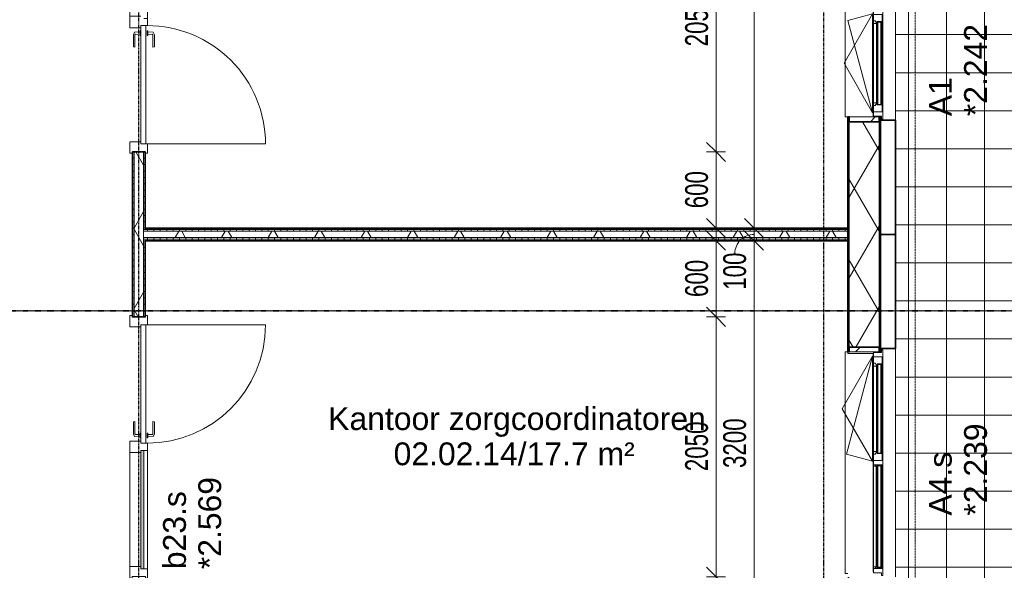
# Model space of a CAD drawing. Header units: millimetres. Extents: x -80560 to 110805, y -11020 to 52719.
# Tile 168 of 182: x 77156 to 84919, y 27151 to 31493. Entities that reach past the tile are written whole.
import ezdxf

# ---------------------------------------------------------------- set-up
doc = ezdxf.new("R2010")
doc.units = ezdxf.units.MM
for name, pattern in [('CENTER2', [20, 8, -4, 4, -4]), ('DASHDOT2', [8, 4, -2, 0, -2]), ('DASHED2-1', [3, 2, -1])]:
    doc.linetypes.add(name, pattern=pattern)
for name, color, linetype, lineweight in [('A-ANNO-DIMS', 211, 'Continuous', 9), ('A-ANNO-DIMS-100', 211, 'Continuous', 9), ('A-AREA-IDEN', 2, 'Continuous', 9), ('A-DOOR', 31, 'Continuous', 18), ('A-FLOR', 192, 'Continuous', 18), ('A-FLOR-OVHD', 1, 'DASHED2-1', 18), ('A-FLOR-PATT', 8, 'Continuous', 18), ('A-GENM', 13, 'Continuous', 18), ('A-GLAZ', 151, 'Continuous', 18), ('A-GLAZ-IDEN', 152, 'Continuous', 18), ('A-GLAZ-SILL', 1, 'Continuous', 18), ('A-WALL', 113, 'Continuous', 35), ('A-WALL-PATT', 111, 'Continuous', 35), ('G-ANNO-SYMB', 111, 'Continuous', 9), ('I-WALL', 2, 'Continuous', 18), ('S-GRID', 1, 'Continuous', 9)]:
    doc.layers.add(name, color=color, linetype=linetype, lineweight=lineweight)
doc.styles.add('Arial', font='arial.ttf', dxfattribs={"height": 180})
doc.styles.add('Arial_6', font='arial.ttf', dxfattribs={"width": 0.7, "height": 180})
doc.dimstyles.new('n3o_1_8_1', dxfattribs={"dimscale": 304.8, "dimtxt": 183.646692, "dimasz": 0.492126, "dimexe": 0.246063, "dimexo": 0.0625, "dimgap": 0.032808, "dimtad": 1, "dimdec": 0, "dimdsep": 46, "dimtxsty": 'Arial_6', "dimblk1": 'OBLIQUE', "dimblk2": 'OBLIQUE', "dimsah": 1, "dimcen": 0.09, "dimdle": 0.246063, "dimazin": 0, "dimtfac": 1, "dimtdec": 4, "dimtix": 1, "dimtmove": 1, "dimatfit": 3, "dimfxl": 0.246063, "dimfxlon": 1, "dimtvp": 1, "dimtolj": 1, "dimtzin": 0, "dimarcsym": 2})
doc.dimstyles.new('n3o_1_8_3', dxfattribs={"dimscale": 304.8, "dimtxt": 183.646692, "dimasz": 0.492126, "dimexe": 0.246063, "dimexo": 0.0625, "dimgap": 0.032808, "dimtad": 1, "dimdec": 0, "dimdsep": 46, "dimtxsty": 'Arial_6', "dimblk1": 'OBLIQUE', "dimblk2": 'OBLIQUE', "dimsah": 1, "dimcen": 0.09, "dimdle": 0.246063, "dimazin": 0, "dimtfac": 1, "dimtdec": 4, "dimtix": 1, "dimtmove": 0, "dimatfit": 3, "dimfxl": 0.246063, "dimfxlon": 1, "dimtvp": 1, "dimtolj": 1, "dimtzin": 0, "dimarcsym": 2})
pattern_1 = [(180, (78144.82, 30750), (-1e-13, -50), [])]
pattern_2 = [(60, (24894.82, 0), (-274.963, 158.75), []), (120, (24894.82, 0), (-274.963, -158.75), [])]
pattern_3 = [(90, (80914.57, 29750), (-50, -2e-13), [])]
pattern_4 = [(45, (0, 0), (-141.42136, 141.42136), [])]

# ---------------------------------------------------------------- blocks, each defined once
blk = doc.blocks.new('merk 1800 draaikiep - std-33586350-DO_02 tweede verdieping')
at = {"layer": 'A-GLAZ'}
for p, q in [((-890, 10), (-868, 10)), ((-890, 0), (-890, 10)), ((-868, 72), (-834, 72)), ((-868, 10), (-868, 72)), ((-834, 72), (-834, 4)), ((-834, 4), (-812, 4)), ((-812, 4), (-812, 0)), ((-39, 4), (-17, 4)), ((-39, 0), (-39, 4)), ((-17, 72), (17, 72)), ((-17, 4), (-17, 72)), ((17, 72), (17, 4)), ((17, 4), (39, 4)), ((39, 4), (39, 0)), ((812, 4), (834, 4)), ((812, 0), (812, 4)), ((834, 72), (868, 72)), ((834, 4), (834, 72)), ((868, 72), (868, 10)), ((868, 10), (890, 10)), ((890, 10), (890, 0)), ((-812, 0), (-890, 0)), ((39, 0), (-39, 0)), ((890, 0), (812, 0))]:
    blk.add_line(p, q, dxfattribs=at)
at = {"layer": 'A-GLAZ-SILL'}
for p, q in [((-812, 4), (-39, 4)), ((-812, 0), (-39, 0)), ((17, 72), (67, 72)), ((39, 4), (812, 4)), ((39, 0), (812, 0)), ((784, 72), (834, 72))]:
    blk.add_line(p, q, dxfattribs=at)
blk = doc.blocks.new('NLRS_41_GM_WPB_spouwlat-SH_generiek_ISR - 235x38-V125-DO_02 tweede verdieping')
at = {"layer": 'A-GENM'}
h = blk.add_hatch(dxfattribs=at)
h.set_pattern_fill('FP_74', color=256, style=0, pattern_type=2)
h.set_pattern_definition(pattern_4)
h.paths.add_polyline_path([(59037, 30689), (59037, 30727), (58802, 30727), (58802, 30689)], flags=0)
for p, q in [((58802, 30727), (58802, 30689)), ((59037, 30727), (58802, 30727)), ((58802, 30689), (59037, 30689)), ((59037, 30689), (59037, 30727))]:
    blk.add_line(p, q, dxfattribs=at)
blk = doc.blocks.new('NLRS_41_GM_WPB_spouwlat-SH_generiek_ISR - 235x38-V141-DO_02 tweede verdieping')
at = {"layer": 'A-GENM'}
h = blk.add_hatch(dxfattribs=at)
h.set_pattern_fill('FP_74', color=256, style=0, pattern_type=2)
h.set_pattern_definition(pattern_4)
h.paths.add_polyline_path([(59037, 28873), (59037, 28911), (58802, 28911), (58802, 28873)], flags=0)
for p, q in [((58802, 28911), (58802, 28873)), ((59037, 28911), (58802, 28911)), ((59037, 28873), (59037, 28911)), ((58802, 28873), (59037, 28873))]:
    blk.add_line(p, q, dxfattribs=at)
blk = doc.blocks.new('41_dagkanten_SH_generiek_ISR - 12x204_5-V142-DO_02 tweede verdieping')
at = {"layer": 'A-GENM'}
for p, q in [((58994, 28873), (58789.5, 28873)), ((58789.5, 28873), (58789.5, 28861)), ((58789.5, 28861), (58994, 28861)), ((58994, 28868), (58994, 28873))]:
    blk.add_line(p, q, dxfattribs=at)
blk = doc.blocks.new('merk 900 draaikiep - std-30819372-DO_02 tweede verdieping')
at = {"layer": 'A-GLAZ'}
for p, q in [((-362, 0), (-440, 0)), ((-440, 0), (-440, -10)), ((-362, -4), (-362, 0)), ((440, 0), (362, 0)), ((362, 0), (362, -4)), ((440, -10), (440, 0)), ((-440, -10), (-418, -10)), ((-418, -10), (-418, -72)), ((-418, -72), (-384, -72)), ((-384, -72), (-384, -4)), ((-384, -4), (-362, -4)), ((362, -4), (384, -4)), ((384, -4), (384, -72)), ((384, -72), (418, -72)), ((418, -72), (418, -10)), ((418, -10), (440, -10))]:
    blk.add_line(p, q, dxfattribs=at)
at = {"layer": 'A-GLAZ-SILL'}
for p, q in [((362, 0), (-362, 0)), ((-334, -72), (-384, -72)), ((362, -4), (-362, -4)), ((384, -72), (334, -72))]:
    blk.add_line(p, q, dxfattribs=at)
blk = doc.blocks.new('32_n3o_deur_enkel met zijlicht - 90x139_17_K_930_2410x2070_deur glasstrook-34072707-DO_02 tweede verdieping')
at = {"layer": 'A-GLAZ'}
for p, q in [((-1035, 70), (-945, 70)), ((-1035, 53), (-1035, 70)), ((-1023, 53), (-1035, 53)), ((-1023, -52), (-1023, 53)), ((-945, 70), (-945, -15)), ((-45, 70), (-945, 70)), ((-45, 70), (45, 70)), ((-45, -15), (-45, 70)), ((45, 70), (45, -15)), ((945, 70), (1035, 70)), ((945, -15), (945, 70)), ((1023, 53), (1023, -52)), ((1035, 53), (1023, 53)), ((1035, 70), (1035, 53)), ((-1035, -52), (-1023, -52)), ((-1035, -69), (-1035, -52)), ((-962, -69), (-1035, -69)), ((-962, -39), (-962, -69)), ((-962, -69), (-28, -69)), ((-28, -69), (-28, -39)), ((28, -69), (-28, -69)), ((28, -55), (28, -69)), ((962, -69), (962, -55)), ((1035, -69), (962, -69)), ((1023, -52), (1035, -52)), ((1035, -52), (1035, -69))]:
    blk.add_line(p, q, dxfattribs=at)
blk = doc.blocks.new('30_n3o_deur_dicht - 40mm_draai_LS-31987325-DO_02 tweede verdieping')
at = {"layer": 'A-DOOR'}
for p, q in [((-934, -40), (-934, 0)), ((-934, 0), (0, 0)), ((0, 0), (0, -40)), ((0, -40), (-934, -40))]:
    blk.add_line(p, q, dxfattribs=at)
blk = doc.blocks.new('30_n3o_beslag_deurkruk_met_schild - std-887349-DO_02 tweede verdieping')
at = {"layer": 'A-DOOR'}
for p, q in [((18.5, 5), (-18.5, 5)), ((-18.5, 5), (-18.5, 0)), ((-10, 5), (-7.8, 48.4)), ((-7.8, 48.4), (12.7, 58)), ((8.3, 39.7), (10, 5)), ((12.7, 58), (108, 58)), ((111, 45), (13.3, 45)), ((18.5, 0), (18.5, 5)), ((108, 58), (111, 45))]:
    blk.add_line(p, q, dxfattribs=at)
at = {"layer": 'A-DOOR', "flags": 128}
blk.add_lwpolyline([(13.3, 45), (11.3, 44.6), (9.6, 43.4), (8.6, 41.7), (8.3, 39.7)], dxfattribs=at)
blk = doc.blocks.new('30_n3o_beslag_deurkruk_met_schild - std-V364-DO_02 tweede verdieping')
at = {"layer": 'A-DOOR'}
for p, q in [((18.5, 0), (-18.5, 0)), ((-18.5, 0), (-18.5, -5)), ((18.5, -5), (18.5, 0)), ((-18.5, -5), (18.5, -5)), ((-7.8, -48.4), (-10, -5)), ((12.7, -58), (-7.8, -48.4)), ((10, -5), (8.3, -39.7)), ((108, -58), (12.7, -58)), ((13.3, -45), (111, -45)), ((111, -45), (108, -58))]:
    blk.add_line(p, q, dxfattribs=at)
at = {"layer": 'A-DOOR', "flags": 128}
blk.add_lwpolyline([(8.3, -39.7), (8.6, -41.7), (9.6, -43.4), (11.3, -44.6), (13.3, -45)], dxfattribs=at)
blk = doc.blocks.new('00_n3o_symbool_swingangle - std-31756284-DO_02 tweede verdieping')
at = {"layer": 'A-DOOR'}
blk.add_line((-415, 10), (-415, 944), dxfattribs=at)
blk.add_arc((-415, 10), 934, 360, 90, dxfattribs=at)
blk = doc.blocks.new('30_n3o_raam_vast - 24mm-31742711-DO_02 tweede verdieping')
at = {"layer": 'A-DOOR'}
blk.add_hatch(color=256, dxfattribs=at).paths.add_polyline_path([(-934, -24), (0, -24), (0, 0), (-934, 0)], flags=0)
for p, q in [((-934, -24), (-934, 0)), ((-934, 0), (0, 0)), ((0, 0), (0, -24)), ((0, -24), (-934, -24))]:
    blk.add_line(p, q, dxfattribs=at)
blk = doc.blocks.new('32_n3o_deur_enkel met zijlicht - 90x139_17_K_930_2410x2070_deur glasstrook-34071240-DO_02 tweede verdieping')
at = {"layer": 'A-GLAZ'}
for p, q in [((-962, 69), (-1035, 69)), ((-1035, 69), (-1035, 52)), ((-1035, 52), (-1023, 52)), ((-1023, 52), (-1023, -53)), ((-962, 39), (-962, 69)), ((-962, 69), (-28, 69)), ((-945, -70), (-945, 15)), ((-45, 15), (-45, -70)), ((28, 69), (-28, 69)), ((-28, 69), (-28, 39)), ((28, 55), (28, 69)), ((45, -70), (45, 15)), ((945, 15), (945, -70)), ((1035, 69), (962, 69)), ((962, 69), (962, 55)), ((1023, -53), (1023, 52)), ((1023, 52), (1035, 52)), ((1035, 52), (1035, 69)), ((-1023, -53), (-1035, -53)), ((-1035, -53), (-1035, -70)), ((-1035, -70), (-945, -70)), ((-45, -70), (-945, -70)), ((-45, -70), (45, -70)), ((945, -70), (1035, -70)), ((1035, -53), (1023, -53)), ((1035, -70), (1035, -53))]:
    blk.add_line(p, q, dxfattribs=at)
blk = doc.blocks.new('30_n3o_deur_dicht - 40mm_draai_LS-31987334-DO_02 tweede verdieping')
at = {"layer": 'A-DOOR'}
for p, q in [((0, 40), (-934, 40)), ((-934, 40), (-934, 0)), ((-934, 0), (0, 0)), ((0, 0), (0, 40))]:
    blk.add_line(p, q, dxfattribs=at)
blk = doc.blocks.new('30_n3o_beslag_deurkruk_met_schild - std-875116-DO_02 tweede verdieping')
at = {"layer": 'A-DOOR'}
for p, q in [((-18.5, 0), (-18.5, -5)), ((18.5, -5), (18.5, 0)), ((-18.5, -5), (18.5, -5)), ((-7.8, -48.4), (-10, -5)), ((12.7, -58), (-7.8, -48.4)), ((10, -5), (8.3, -39.7)), ((108, -58), (12.7, -58)), ((13.3, -45), (111, -45)), ((111, -45), (108, -58))]:
    blk.add_line(p, q, dxfattribs=at)
at = {"layer": 'A-DOOR', "flags": 128}
blk.add_lwpolyline([(8.3, -39.7), (8.6, -41.7), (9.6, -43.4), (11.3, -44.6), (13.3, -45)], dxfattribs=at)
blk = doc.blocks.new('30_n3o_beslag_deurkruk_met_schild - std-V363-DO_02 tweede verdieping')
at = {"layer": 'A-DOOR'}
for p, q in [((18.5, 5), (-18.5, 5)), ((-18.5, 5), (-18.5, 0)), ((-10, 5), (-7.8, 48.4)), ((-7.8, 48.4), (12.7, 58)), ((8.3, 39.7), (10, 5)), ((12.7, 58), (108, 58)), ((111, 45), (13.3, 45)), ((18.5, 0), (18.5, 5)), ((108, 58), (111, 45)), ((-18.5, 0), (18.5, 0))]:
    blk.add_line(p, q, dxfattribs=at)
at = {"layer": 'A-DOOR', "flags": 128}
blk.add_lwpolyline([(13.3, 45), (11.3, 44.6), (9.6, 43.4), (8.6, 41.7), (8.3, 39.7)], dxfattribs=at)
blk = doc.blocks.new('00_n3o_symbool_swingangle - std-31745489-DO_02 tweede verdieping')
at = {"layer": 'A-DOOR'}
blk.add_line((-415, -10), (-415, -944), dxfattribs=at)
blk.add_arc((-415, -10), 934, 270, 0, dxfattribs=at)
blk = doc.blocks.new('31_n3o_RT72_raam binnensponning_771017_v3 - Type 1-33563407-DO_02 tweede verdieping')
at = {"layer": 'A-GENM'}
for p, q in [((-372, -72), (-390, -72)), ((-390, -72), (-390, -76)), ((-390, -76), (-372.03, -76)), ((-372.03, -76), (-372, -72)), ((-372, -72), (-372.03, -76)), ((-372.03, -76), (372.03, -76)), ((372, -72), (-372, -72)), ((372.03, -76), (372, -72)), ((390, -72), (372, -72)), ((372, -72), (372.03, -76)), ((372.03, -76), (390, -76)), ((390, -76), (390, -72))]:
    blk.add_line(p, q, dxfattribs=at)
blk = doc.blocks.new('Mobility Plan Swing v2 - Mobility Plan Swing v2-33563420-DO_02 tweede verdieping')
at = {"layer": 'A-GENM'}
for p, q in [((-390, 0), (0, 225.2)), ((-390, 0), (337.7, 195)), ((0, 225.2), (390, 0)), ((390, 0), (337.7, 195))]:
    blk.add_line(p, q, dxfattribs=at)
blk = doc.blocks.new('30_n3o_RT72_glas met glaslat - Type 1-33563412-DO_02 tweede verdieping')
at = {"layer": 'A-GENM'}
for points in [[(329, -11), (329, -5), (-329, -5), (-329, -11), (176.3, -11)], [(329, -41), (329, -35), (-329, -35), (-329, -41), (176.3, -41)]]:
    blk.add_hatch(color=256, dxfattribs=at).paths.add_polyline_path(points, flags=0)
for p, q in [((-0.5, 0), (0.5, 0)), ((-329, -11), (-329, -5)), ((-329, -5), (329, -5)), ((329, -11), (-329, -11)), ((-329, -35), (-329, -11)), ((-329, -41), (-329, -35)), ((-329, -35), (329, -35)), ((329, -41), (-329, -41)), ((-325, -11), (-325, -35)), ((325, -35), (325, -11)), ((329, -11), (329, -5)), ((329, -11), (329, -35)), ((329, -41), (329, -35))]:
    blk.add_line(p, q, dxfattribs=at)
blk = doc.blocks.new('DPWP_30_n3o_RT72_glas met glaslat Frame1 - Type 1-33563415-DO_02 tweede verdieping')
at = {"layer": 'A-GENM'}
for p, q in [((-334, -15), (-317.317, -5)), ((-334, -27), (-334, -15)), ((-312, -27), (-334, -27)), ((-317.317, -5), (-312, -5)), ((312, -5), (-312, -5)), ((-312, -5), (-312, -27)), ((312, -27), (-312, -27)), ((312, -5), (317.317, -5)), ((312, -27), (312, -5)), ((334, -27), (312, -27)), ((317.317, -5), (334, -15)), ((334, -15), (334, -27))]:
    blk.add_line(p, q, dxfattribs=at)
blk = doc.blocks.new('30_n3o_RT72_glas met glaslat - Type 1-33586359-DO_02 tweede verdieping')
at = {"layer": 'A-GENM'}
for points in [[(-403.5, 35), (403.5, 35), (403.5, 41), (-403.5, 41)], [(-403.5, 5), (403.5, 5), (403.5, 11), (-403.5, 11)]]:
    blk.add_hatch(color=256, dxfattribs=at).paths.add_polyline_path(points, flags=0)
for p, q in [((403.5, 41), (-403.5, 41)), ((-403.5, 41), (-403.5, 35)), ((-399.5, 41), (-403.5, 41)), ((-403.5, 41), (-403.5, 5)), ((-403.5, 35), (403.5, 35)), ((403.5, 11), (-403.5, 11)), ((-403.5, 11), (-403.5, 5)), ((-403.5, 5), (403.5, 5)), ((-403.5, 5), (-399.5, 5)), ((-399.5, 5), (-399.5, 41)), ((403.5, 41), (399.5, 41)), ((399.5, 41), (399.5, 5)), ((399.5, 5), (403.5, 5)), ((403.5, 35), (403.5, 41)), ((403.5, 5), (403.5, 41)), ((403.5, 5), (403.5, 11))]:
    blk.add_line(p, q, dxfattribs=at)
blk = doc.blocks.new('31_n3o_RT72_raam binnensponning_771017_v3 - Type 1-33586363-DO_02 tweede verdieping')
at = {"layer": 'A-GENM'}
for p, q in [((-396.53, 76), (-414.5, 76)), ((-414.5, 76), (-414.5, 72)), ((-414.5, 72), (-396.5, 72)), ((-396.5, 72), (-396.53, 76)), ((396.53, 76), (-396.53, 76)), ((-396.53, 76), (-396.5, 72)), ((-396.5, 72), (396.5, 72)), ((396.5, 72), (396.53, 76)), ((396.53, 76), (396.5, 72)), ((396.5, 72), (414.5, 72)), ((414.5, 76), (396.53, 76)), ((414.5, 72), (414.5, 76))]:
    blk.add_line(p, q, dxfattribs=at)
blk = doc.blocks.new('Mobility Plan Swing v2 - Mobility Plan Swing v2-33586372-DO_02 tweede verdieping')
at = {"layer": 'A-GENM'}
for p, q in [((-414.5, 0), (359, -207.2)), ((-414.5, 0), (0, -239.3)), ((0, -239.3), (414.5, 0)), ((414.5, 0), (359, -207.2))]:
    blk.add_line(p, q, dxfattribs=at)
blk = doc.blocks.new('DPWP_30_n3o_RT72_glas met glaslat Frame1 - Type 1-33586362-DO_02 tweede verdieping')
at = {"layer": 'A-GENM'}
for p, q in [((-396.5, 27), (-408.5, 27)), ((-408.5, 15), (-396.5, 7.8)), ((396.5, 27), (-396.5, 27)), ((-396.5, 27), (-396.5, 7.8)), ((-396.5, 7.8), (-396.5, 27)), ((-396.5, 7.8), (396.5, 7.8)), ((396.5, 7.8), (396.5, 27)), ((408.5, 27), (396.5, 27)), ((396.5, 27), (396.5, 7.8)), ((396.5, 7.8), (408.5, 15))]:
    blk.add_line(p, q, dxfattribs=at)
blk = doc.blocks.new('30_n3o_RT72_glas met glaslat - Type 1-33586368-DO_02 tweede verdieping')
at = {"layer": 'A-GENM'}
for points in [[(-353.5, 35), (353.5, 35), (353.5, 41), (-353.5, 41)], [(-353.5, 5), (353.5, 5), (353.5, 11), (-353.5, 11)]]:
    blk.add_hatch(color=256, dxfattribs=at).paths.add_polyline_path(points, flags=0)
for p, q in [((-353.5, 35), (-353.5, 41)), ((-353.5, 41), (353.5, 41)), ((353.5, 35), (-353.5, 35)), ((-353.5, 11), (-353.5, 35)), ((-353.5, 5), (-353.5, 11)), ((-353.5, 11), (353.5, 11)), ((353.5, 5), (-353.5, 5)), ((-349.5, 35), (-349.5, 11)), ((-0.50292, 0), (0.50292, 0)), ((349.5, 11), (349.5, 35)), ((353.5, 35), (353.5, 41)), ((353.5, 35), (353.5, 11)), ((353.5, 5), (353.5, 11))]:
    blk.add_line(p, q, dxfattribs=at)
blk = doc.blocks.new('DPWP_30_n3o_RT72_glas met glaslat Frame1 - Type 1-33586371-DO_02 tweede verdieping')
at = {"layer": 'A-GENM'}
for p, q in [((-358.5, 27), (-336.5, 27)), ((-358.5, 15), (-358.5, 27)), ((-341.817, 5), (-358.5, 15)), ((-336.5, 5), (-341.817, 5)), ((-336.5, 27), (336.5, 27)), ((-336.5, 27), (-336.5, 5)), ((-336.5, 5), (336.5, 5)), ((336.5, 5), (336.5, 27)), ((336.5, 27), (358.5, 27)), ((341.817, 5), (336.5, 5)), ((358.5, 15), (341.817, 5)), ((358.5, 27), (358.5, 15))]:
    blk.add_line(p, q, dxfattribs=at)
blk = doc.blocks.new('NLRS_42_GM_ISR_vensterbank_kunststeen-SH_generiek_ISR - 220x20-V475-DO_02 tweede verdieping')
at = {"layer": 'A-GENM'}
for p, q in [((-873, 199.5), (-873, 220)), ((-873, 220), (873, 220)), ((873, 220), (873, 199.5)), ((11, 0), (-861, 0)), ((861, 0), (840, 0))]:
    blk.add_line(p, q, dxfattribs=at)
blk = doc.blocks.new('NLRS_42_GM_ISR_vensterbank_kunststeen-SH_generiek_ISR - 220x20-V478-DO_02 tweede verdieping')
at = {"layer": 'A-GENM'}
for p, q in [((-423, 199.5), (-423, 220)), ((-423, 220), (423, 220)), ((423, 220), (423, 199.5)), ((-390, 0), (-423, 0)), ((411, 0), (390, 0))]:
    blk.add_line(p, q, dxfattribs=at)
blk = doc.blocks.new('DIMBLOCK391-DO_02 tweede verdieping')
at = {"layer": 'A-ANNO-DIMS-100'}
for p, q in [((82946.1, 29750), (82871.1, 29825)), ((82871.1, 29750), (83021.1, 29750)), ((82946.1, 29750), (82871.1, 29750)), ((82946.1, 26550), (82946.1, 29750)), ((82946.1, 29750), (83021.1, 29675)), ((82946.1, 26550), (82871.1, 26625)), ((82871.1, 26550), (83021.1, 26550)), ((82946.1, 26550), (82871.1, 26550)), ((82946.1, 26550), (83021.1, 26475))]:
    blk.add_line(p, q, dxfattribs=at)
at = {"layer": 'A-ANNO-DIMS-100', "color": 0, "insert": (82702.4, 27957.9), "char_height": 180, "width": 461.094, "attachment_point": 1, "rotation": 90, "line_spacing_factor": 0.941778, "style": 'Arial_6'}
blk.add_mtext('3200', dxfattribs=at)
blk = doc.blocks.new('_Oblique')
at = {"color": 0, "linetype": 'ByBlock', "lineweight": -2}
blk.add_line((-0.5, -0.5), (0.5, 0.5), dxfattribs=at)
blk = doc.blocks.new('DIMBLOCK392-DO_02 tweede verdieping')
at = {"layer": 'A-ANNO-DIMS-100'}
for p, q in [((82946.1, 29850), (82871.1, 29925)), ((82871.1, 29850), (83021.1, 29850)), ((82946.1, 29850), (82871.1, 29850)), ((82946.1, 29750), (82871.1, 29825)), ((82946.1, 29750), (82946.1, 29850)), ((82946.1, 29850), (83021.1, 29775)), ((82871.1, 29750), (83021.1, 29750)), ((82946.1, 29750), (82871.1, 29750)), ((82946.1, 29750), (83021.1, 29675))]:
    blk.add_line(p, q, dxfattribs=at)
blk.add_ellipse((82946.1, 29651.2), major_axis=(151.3, 0), ratio=0.983906, start_param=1.570796, end_param=3.141593, dxfattribs=at)
at = {"layer": 'A-ANNO-DIMS-100', "color": 0, "insert": (82702.4, 29363), "char_height": 180, "width": 345.821, "attachment_point": 1, "rotation": 90, "line_spacing_factor": 0.941778, "style": 'Arial_6'}
blk.add_mtext('100', dxfattribs=at)
blk = doc.blocks.new('DIMBLOCK393-DO_02 tweede verdieping')
at = {"layer": 'A-ANNO-DIMS-100'}
for p, q in [((82946.1, 35150), (82871.1, 35225)), ((82871.1, 35150), (83021.1, 35150)), ((82946.1, 35150), (82871.1, 35150)), ((82946.1, 29850), (82946.1, 35150)), ((82946.1, 35150), (83021.1, 35075)), ((82946.1, 29850), (82871.1, 29925)), ((82871.1, 29850), (83021.1, 29850)), ((82946.1, 29850), (82871.1, 29850)), ((82946.1, 29850), (83021.1, 29775))]:
    blk.add_line(p, q, dxfattribs=at)
at = {"layer": 'A-ANNO-DIMS-100', "color": 0, "insert": (82702.4, 32307.9), "char_height": 180, "width": 461.094, "attachment_point": 1, "rotation": 90, "line_spacing_factor": 0.941778, "style": 'Arial_6'}
blk.add_mtext('5300', dxfattribs=at)
blk = doc.blocks.new('DIMBLOCK539-DO_02 tweede verdieping')
at = {"layer": 'A-ANNO-DIMS-100'}
for p, q in [((82646.1, 29750), (82571.1, 29825)), ((82646.1, 29825), (82646.1, 29150)), ((82721.1, 29750), (82571.1, 29750)), ((82646.1, 29750), (82721.1, 29675)), ((82646.1, 29750), (82721.1, 29750)), ((82646.1, 29150), (82571.1, 29225)), ((82571.1, 29150), (82721.1, 29150)), ((82646.1, 29150), (82571.1, 29150)), ((82646.1, 29150), (82721.1, 29075))]:
    blk.add_line(p, q, dxfattribs=at)
at = {"layer": 'A-ANNO-DIMS-100', "color": 0, "insert": (82402.4, 29305.9), "char_height": 180, "width": 345.821, "attachment_point": 1, "rotation": 90, "line_spacing_factor": 0.941778, "style": 'Arial_6'}
blk.add_mtext('600', dxfattribs=at)
blk = doc.blocks.new('DIMBLOCK540-DO_02 tweede verdieping')
at = {"layer": 'A-ANNO-DIMS-100'}
for p, q in [((82646.1, 29150), (82571.1, 29225)), ((82571.1, 29150), (82721.1, 29150)), ((82646.1, 29150), (82571.1, 29150)), ((82646.1, 29150), (82646.1, 27100)), ((82646.1, 29150), (82721.1, 29075)), ((82646.1, 27100), (82571.1, 27175)), ((82571.1, 27100), (82721.1, 27100)), ((82646.1, 27100), (82571.1, 27100)), ((82646.1, 27100), (82721.1, 27025))]:
    blk.add_line(p, q, dxfattribs=at)
at = {"layer": 'A-ANNO-DIMS-100', "color": 0, "insert": (82402.4, 27932.9), "char_height": 180, "width": 461.094, "attachment_point": 1, "rotation": 90, "line_spacing_factor": 0.941778, "style": 'Arial_6'}
blk.add_mtext('2050', dxfattribs=at)
blk = doc.blocks.new('DIMBLOCK541-DO_02 tweede verdieping')
at = {"layer": 'A-ANNO-DIMS-100'}
for p, q in [((82646.1, 27100), (82571.1, 27175)), ((82571.1, 27100), (82721.1, 27100)), ((82646.1, 27100), (82571.1, 27100)), ((82646.1, 27100), (82646.1, 26475)), ((82646.1, 27100), (82721.1, 27025)), ((82646.1, 26550), (82571.1, 26625)), ((82721.1, 26550), (82571.1, 26550)), ((82646.1, 26550), (82721.1, 26475)), ((82646.1, 26550), (82721.1, 26550))]:
    blk.add_line(p, q, dxfattribs=at)
at = {"layer": 'A-ANNO-DIMS-100', "color": 0, "insert": (82402.4, 26680.9), "char_height": 180, "width": 345.821, "attachment_point": 1, "rotation": 90, "line_spacing_factor": 0.941778, "style": 'Arial_6'}
blk.add_mtext('550', dxfattribs=at)
blk = doc.blocks.new('DIMBLOCK544-DO_02 tweede verdieping')
at = {"layer": 'A-ANNO-DIMS-100'}
for p, q in [((82646.1, 32500), (82571.1, 32575)), ((82571.1, 32500), (82721.1, 32500)), ((82646.1, 32500), (82571.1, 32500)), ((82646.1, 32500), (82646.1, 30450)), ((82646.1, 32500), (82721.1, 32425)), ((82646.1, 30450), (82571.1, 30525)), ((82571.1, 30450), (82721.1, 30450)), ((82646.1, 30450), (82571.1, 30450)), ((82646.1, 30450), (82721.1, 30375))]:
    blk.add_line(p, q, dxfattribs=at)
at = {"layer": 'A-ANNO-DIMS-100', "color": 0, "insert": (82402.4, 31282.9), "char_height": 180, "width": 461.094, "attachment_point": 1, "rotation": 90, "line_spacing_factor": 0.941778, "style": 'Arial_6'}
blk.add_mtext('2050', dxfattribs=at)
blk = doc.blocks.new('DIMBLOCK545-DO_02 tweede verdieping')
at = {"layer": 'A-ANNO-DIMS-100'}
for p, q in [((82646.1, 30450), (82571.1, 30525)), ((82571.1, 30450), (82721.1, 30450)), ((82646.1, 30450), (82571.1, 30450)), ((82646.1, 30450), (82646.1, 29775)), ((82646.1, 30450), (82721.1, 30375)), ((82646.1, 29850), (82571.1, 29925)), ((82721.1, 29850), (82571.1, 29850)), ((82646.1, 29850), (82721.1, 29775)), ((82646.1, 29850), (82721.1, 29850))]:
    blk.add_line(p, q, dxfattribs=at)
at = {"layer": 'A-ANNO-DIMS-100', "color": 0, "insert": (82402.4, 30005.9), "char_height": 180, "width": 345.821, "attachment_point": 1, "rotation": 90, "line_spacing_factor": 0.941778, "style": 'Arial_6'}
blk.add_mtext('600', dxfattribs=at)

msp = doc.modelspace()

# ---------------------------------------------------------------- hatches: boundary and pattern name
at = {"layer": 'A-FLOR-PATT'}
h = msp.add_hatch(dxfattribs=at)
h.set_pattern_fill('FP_188', color=256, style=0, pattern_type=2)
h.set_pattern_definition([(270, (83862.32, 22675), (300, 2e-14), []), (0, (83862.32, 22675), (0, 300), [])])
h.paths.add_polyline_path([(88282.7, 9981), (89063.8, 9981), (89063.8, 35369), (84060.8, 35369), (84060.8, 22034), (81863.1, 22034), (81863.1, 22019), (81798.1, 22019), (81798.1, 22034), (81005.6, 22034), (81005.6, 22018.5), (81022.6, 22018.5), (81022.6, 22012.5), (81867.6, 22012.5), (81867.6, 21972.5), (81022.6, 21972.5), (81022.6, 21966.5), (81005.6, 21966.5), (81004.5, 21919.8), (81003.3, 21916.8), (80997.6, 21914.7), (80993.6, 21915.5), (80989.9, 21920.4), (80989.6, 21926.5), (80989.6, 21966.5), (80972.6, 21967.3), (80972.6, 21972.5), (80937.6, 21973), (80937.6, 22012.5), (80953.4, 22012.5), (80946.3, 22014.7), (80943.2, 22020.5), (80944.1, 22026.2), (80947.6, 22027.1), (80947.6, 22031), (80933.1, 22031), (80933.1, 21951), (80947.6, 21951), (80947.4, 21955), (80944.1, 21955.8), (80943.2, 21961.5), (80947.6, 21967.7), (80955, 21969.7), (80959.5, 21967.3), (80959.6, 21964.5), (80961.1, 21964.5), (80961.1, 21949.5), (80896.1, 21949.5), (80895.4, 22034), (78660.8, 22034), (78660.8, 9981), (87989.1, 9981)], flags=0)
h.paths.add_polyline_path([(87548.5, 10147.5), (78735.8, 10148.4), (78735.8, 10152.5), (88892.3, 10152.5), (88892.3, 35197.5), (84135.8, 35198.2), (84135.8, 35202.5), (88897.3, 35201.8), (88896.6, 10147.5), (87695.4, 10147.5)], flags=0)
h.paths.add_polyline_path([(81003.3, 21928.1), (80999.7, 21930.2), (81001.6, 21928.8)], flags=0)
h.paths.add_polyline_path([(80959.6, 21951), (80958.6, 21956.5), (80958, 21956.6), (80958, 21963.3), (80955.8, 21954.8), (80957.3, 21954.5), (80958.6, 21951)], flags=0)
h.paths.add_polyline_path([(80931.6, 21952.5), (80931.6, 22029.5), (80897.6, 22029.5), (80897.6, 21952.5)], flags=0)
h.paths.add_polyline_path([(80959.6, 22012.5), (80972.6, 22012.5), (80972.6, 22018.5), (80989.6, 22018.5), (80989.6, 22034), (80961.1, 22034), (80961.1, 22032.5), (80955.3, 22026.2), (80959.6, 22014.4), (80955.3, 22012.5), (80959.6, 22012.5)], flags=0)
h.paths.add_polyline_path([(80958, 22019.5), (80958.6, 22027.5), (80959.6, 22027.5), (80961.1, 22031), (80961.1, 22019.5), (80958.6, 22019.5)], flags=0)
h.paths.add_polyline_path([(81821.9, 22020.5), (81861.6, 22020.5), (81861.6, 22032.5), (81856.1, 22032.5), (81856.1, 22034), (81799.6, 22034), (81799.6, 22020.5)], flags=0)
at = {"layer": 'A-WALL-PATT', "lineweight": 18}
h = msp.add_hatch(dxfattribs=at)
h.set_pattern_fill('FP_72', color=256, style=0, pattern_type=2)
h.set_pattern_definition([(90, (83943.82, 34995.25), (-50, -7e-14), [])])
h.paths.add_polyline_path([(83943.8, 22151), (83943.8, 23527), (83931.8, 23527), (83931.8, 22151)], flags=0)
h.paths.add_polyline_path([(83943.8, 25273), (83943.8, 27127), (83931.8, 27127), (83931.8, 25273)], flags=0)
h.paths.add_polyline_path([(83931.8, 28873), (83943.8, 28873), (83943.8, 30727), (83931.8, 30727), (83931.8, 28911)], flags=0)
h.paths.add_polyline_path([(83931.8, 31573), (83943.8, 31573), (83943.8, 32077), (83931.8, 32077), (83931.8, 31584.4)], flags=0)
h.paths.add_polyline_path([(83943.8, 33823), (83943.8, 37027), (83931.8, 37027), (83931.8, 33823)], flags=0)
h.paths.add_polyline_path([(83931.8, 38773), (83943.8, 38773), (83943.8, 40177), (83931.8, 40177), (83931.8, 38811)], flags=0)
h.paths.add_polyline_path([(83943.8, 41023), (83943.8, 43327), (83931.8, 43327), (83931.8, 41023)], flags=0)
h.paths.add_polyline_path([(83931.8, 45973), (83943.8, 45973), (83943.8, 48087), (83931.8, 48087), (83931.8, 46011)], flags=0)
h = msp.add_hatch(dxfattribs=at)
h.set_pattern_fill('FP_73', color=256, angle=90, style=0, pattern_type=2)
h.set_pattern_definition([(180, (83943.82, 34995.25), (7e-14, -50), [])])
h.paths.add_polyline_path([(83696.8, 22398), (83696.8, 23527), (83684.3, 23527), (83684.3, 22398)], flags=0)
h.paths.add_polyline_path([(83684.3, 25273), (83696.8, 25273), (83696.8, 27127), (83684.3, 27127), (83684.3, 25585.7)], flags=0)
h.paths.add_polyline_path([(83696.8, 28873), (83696.8, 30727), (83684.3, 30727), (83684.3, 28873)], flags=0)
h.paths.add_polyline_path([(83696.8, 31573), (83696.8, 32077), (83684.3, 32077), (83684.3, 31573)], flags=0)
h.paths.add_polyline_path([(83696.8, 33823), (83696.8, 37027), (83684.3, 37027), (83684.3, 33823)], flags=0)
h.paths.add_polyline_path([(83684.3, 38773), (83696.8, 38773), (83696.8, 40177), (83684.3, 40177), (83684.3, 38916.2)], flags=0)
h.paths.add_polyline_path([(83684.3, 41023), (83696.8, 41023), (83696.8, 43327), (83684.3, 43327), (83684.3, 41249.1)], flags=0)
h.paths.add_polyline_path([(83696.8, 45973), (83696.8, 47839.5), (83684.3, 47839.5), (83684.3, 45973)], flags=0)
h = msp.add_hatch(dxfattribs=at)
h.set_pattern_fill('FP_2', color=256, style=0, pattern_type=2)
h.set_pattern_definition(pattern_2)
h.paths.add_polyline_path([(83931.8, 22163), (83931.8, 23489), (83696.8, 23489), (83696.8, 22163)], flags=0)
h.paths.add_polyline_path([(83931.8, 25311), (83931.8, 27089), (83696.8, 27089), (83696.8, 25311)], flags=0)
h.paths.add_polyline_path([(83696.8, 28911), (83931.8, 28911), (83931.8, 30689), (83696.8, 30689), (83696.8, 28918.3)], flags=0)
h.paths.add_polyline_path([(83696.8, 31611), (83931.8, 31611), (83931.8, 32039), (83696.8, 32039), (83696.8, 31917.7)], flags=0)
h.paths.add_polyline_path([(83696.8, 33861), (83931.8, 33861), (83931.8, 36989), (83696.8, 36989), (83696.8, 34917.1)], flags=0)
h.paths.add_polyline_path([(83696.8, 38811), (83931.8, 38811), (83931.8, 40139), (83696.8, 40139), (83696.8, 38916.2)], flags=0)
h.paths.add_polyline_path([(83696.8, 41061), (83931.8, 41061), (83931.8, 43289), (83696.8, 43289), (83696.8, 41249.1)], flags=0)
h.paths.add_polyline_path([(83877.6, 46011), (83931.8, 46011), (83931.8, 47852), (83696.8, 47852), (83696.8, 46011)], flags=0)
h = msp.add_hatch(dxfattribs=at)
h.set_pattern_fill('FP_55', color=256, angle=90, style=0, pattern_type=2)
h.set_pattern_definition(pattern_1)
h.paths.add_polyline_path([(78057.3, 26450), (78057.3, 27100), (78044.8, 27100), (78044.8, 26450)], flags=0)
h.paths.add_polyline_path([(78057.3, 29150), (78057.3, 30450), (78044.8, 30450), (78044.8, 29150)], flags=0)
h.paths.add_polyline_path([(78057.3, 32500), (78057.3, 35050), (78044.8, 35050), (78044.8, 32500)], flags=0)
h = msp.add_hatch(dxfattribs=at)
h.set_pattern_fill('FP_2', color=256, style=0, pattern_type=2)
h.set_pattern_definition(pattern_2)
h.paths.add_polyline_path([(78057.3, 26450), (78132.3, 26450), (78132.3, 27100), (78057.3, 27100), (78057.3, 26585.5)], flags=0)
h.paths.add_polyline_path([(78132.3, 29150), (78132.3, 30450), (78057.3, 30450), (78057.3, 29150)], flags=0)
h.paths.add_polyline_path([(78057.3, 32500), (78132.3, 32500), (78132.3, 35050), (78057.3, 35050), (78057.3, 33584)], flags=0)
h = msp.add_hatch(dxfattribs=at)
h.set_pattern_fill('FP_55', color=256, angle=90, style=0, pattern_type=2)
h.set_pattern_definition(pattern_1)
h.paths.add_polyline_path([(78144.8, 26450), (78144.8, 26462.5), (78132.3, 26462.5), (78132.3, 26450)], flags=0)
h.paths.add_polyline_path([(78132.3, 26537.5), (78144.8, 26537.5), (78144.8, 27100), (78132.3, 27100), (78132.3, 26585.5)], flags=0)
h.paths.add_polyline_path([(78132.3, 29150), (78144.8, 29150), (78144.8, 29762.5), (78132.3, 29762.5), (78132.3, 29584.9)], flags=0)
h.paths.add_polyline_path([(78144.8, 29837.5), (78144.8, 30450), (78132.3, 30450), (78132.3, 29837.5)], flags=0)
h.paths.add_polyline_path([(78132.3, 32500), (78144.8, 32500), (78144.8, 35050), (78132.3, 35050), (78132.3, 33584)], flags=0)
h = msp.add_hatch(dxfattribs=at)
h.set_pattern_fill('FP_62', color=256, angle=90, style=0, pattern_type=2)
h.set_pattern_definition(pattern_3)
h.paths.add_polyline_path([(83684.3, 29825), (83684.3, 29837.5), (78132.3, 29837.5), (78132.3, 29825), (82996.6, 29825)], flags=0)
h = msp.add_hatch(dxfattribs=at)
h.set_pattern_fill('FP_2', color=256, style=0, pattern_type=2)
h.set_pattern_definition(pattern_2)
h.paths.add_polyline_path([(82996.6, 29775), (83684.3, 29775), (83684.3, 29825), (78132.3, 29825), (78132.3, 29775), (81821.9, 29775)], flags=0)
h = msp.add_hatch(dxfattribs=at)
h.set_pattern_fill('FP_62', color=256, angle=90, style=0, pattern_type=2)
h.set_pattern_definition(pattern_3)
h.paths.add_polyline_path([(83684.3, 29837.5), (83684.3, 29850), (78144.8, 29850), (78144.8, 29837.5), (82996.6, 29837.5)], flags=0)
h = msp.add_hatch(dxfattribs=at)
h.set_pattern_fill('FP_62', color=256, angle=90, style=0, pattern_type=2)
h.set_pattern_definition(pattern_3)
h.paths.add_polyline_path([(83684.3, 29762.5), (83684.3, 29775), (78132.3, 29775), (78132.3, 29762.5), (82996.6, 29762.5)], flags=0)
h = msp.add_hatch(dxfattribs=at)
h.set_pattern_fill('FP_62', color=256, angle=90, style=0, pattern_type=2)
h.set_pattern_definition(pattern_3)
h.paths.add_polyline_path([(83684.3, 29750), (83684.3, 29762.5), (78144.8, 29762.5), (78144.8, 29750), (82996.6, 29750)], flags=0)

# ---------------------------------------------------------------- linework, layer by layer
at = {"layer": 'A-FLOR'}
for p, q in [((84060.8, 31600), (84060.8, 30700)), ((84060.8, 28900), (84060.8, 27100))]:
    msp.add_line(p, q, dxfattribs=at)
at = {"layer": 'A-FLOR-OVHD'}
msp.add_line((84215.8, 48371), (84215.8, 21879), dxfattribs=at)
at = {"layer": 'A-WALL'}
for p, q in [((83684.3, 30727), (83684.3, 28873)), ((83696.8, 30727), (83684.3, 30727)), ((83696.8, 30689), (83696.8, 30727)), ((83931.8, 30689), (83696.8, 30689)), ((83943.8, 30727), (83931.8, 30727)), ((83931.8, 30727), (83931.8, 30689)), ((83943.8, 28873), (83943.8, 30727)), ((84060.8, 30700), (83943.8, 30700)), ((84060.8, 28900), (84060.8, 30700)), ((83943.8, 29800), (84060.8, 29800)), ((83696.8, 28873), (83696.8, 28911)), ((83696.8, 28911), (83931.8, 28911)), ((83931.8, 28911), (83931.8, 28873)), ((83943.8, 28900), (84060.8, 28900)), ((83684.3, 28873), (83696.8, 28873)), ((83931.8, 28873), (83943.8, 28873))]:
    msp.add_line(p, q, dxfattribs=at)
at = {"layer": 'A-WALL', "lineweight": 18}
for p, q in [((83696.8, 28911), (83696.8, 30689)), ((83931.8, 30732), (83931.8, 30727)), ((83931.8, 28911), (83931.8, 30689)), ((83943.8, 30732), (83943.8, 30727)), ((78057.3, 30450), (78057.3, 29150)), ((78132.3, 30450), (78132.3, 29150)), ((78132.3, 29837.5), (83684.3, 29837.5)), ((78132.3, 29825), (83684.3, 29825)), ((78132.3, 29775), (83684.3, 29775)), ((78132.3, 29762.5), (83684.3, 29762.5)), ((83931.8, 28873), (83931.8, 28868)), ((83943.8, 28873), (83943.8, 28868))]:
    msp.add_line(p, q, dxfattribs=at)
at = {"layer": 'G-ANNO-SYMB', "linetype": 'DASHDOT2', "lineweight": 35}
msp.add_line((34037.3, 29198), (90414.6, 29198), dxfattribs=at)
at = {"layer": 'I-WALL', "lineweight": 35}
for p, q in [((78144.8, 30450), (78044.8, 30450)), ((78044.8, 30450), (78044.8, 29150)), ((78144.8, 29850), (78144.8, 30450)), ((83684.3, 29850), (78144.8, 29850)), ((78144.8, 29150), (78144.8, 29750)), ((78144.8, 29750), (83684.3, 29750)), ((78044.8, 29150), (78144.8, 29150))]:
    msp.add_line(p, q, dxfattribs=at)
at = {"layer": 'S-GRID', "linetype": 'CENTER2', "lineweight": 25}
for p, q in [((78094.8, 4383.3), (78094.8, 52119.1)), ((83494.8, 4383.3), (83494.8, 52119.1))]:
    msp.add_line(p, q, dxfattribs=at)

# ---------------------------------------------------------------- block references
at = {"layer": 'A-DOOR'}
for name, p, rotation in [('30_n3o_deur_dicht - 40mm_draai_LS-31987334-DO_02 tweede verdieping', (78109.8, 30513), 270.0000000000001), ('00_n3o_symbool_swingangle - std-31745489-DO_02 tweede verdieping', (78149.8, 30928), 89.99999999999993), ('30_n3o_beslag_deurkruk_met_schild - std-875116-DO_02 tweede verdieping', (78109.8, 31387), 270.0000000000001), ('30_n3o_beslag_deurkruk_met_schild - std-V363-DO_02 tweede verdieping', (78159.8, 31387), 269.9999999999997), ('30_n3o_deur_dicht - 40mm_draai_LS-31987325-DO_02 tweede verdieping', (78109.8, 29087), 90.00000000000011), ('00_n3o_symbool_swingangle - std-31756284-DO_02 tweede verdieping', (78149.8, 28672), 270.0000000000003), ('30_n3o_beslag_deurkruk_met_schild - std-887349-DO_02 tweede verdieping', (78109.8, 28213), 90.00000000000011), ('30_n3o_beslag_deurkruk_met_schild - std-V364-DO_02 tweede verdieping', (78159.8, 28213), 90.0000000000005), ('30_n3o_raam_vast - 24mm-31742711-DO_02 tweede verdieping', (78109.8, 28097), 90.00000000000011)]:
    msp.add_blockref(name, p, dxfattribs=dict(at, rotation=rotation))
at = {"layer": 'A-GENM'}
for name, p, rotation in [('Mobility Plan Swing v2 - Mobility Plan Swing v2-33563420-DO_02 tweede verdieping', (83880.8, 31150), 90.00000000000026), ('NLRS_42_GM_ISR_vensterbank_kunststeen-SH_generiek_ISR - 220x20-V478-DO_02 tweede verdieping', (83883.8, 31150), 89.99999999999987), ('31_n3o_RT72_raam binnensponning_771017_v3 - Type 1-33563407-DO_02 tweede verdieping', (83956.8, 31150), 270.0000000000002), ('DPWP_30_n3o_RT72_glas met glaslat Frame1 - Type 1-33563415-DO_02 tweede verdieping', (83915.8, 31150), 270.0000000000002), ('30_n3o_RT72_glas met glaslat - Type 1-33563412-DO_02 tweede verdieping', (83956.8, 31150), 270.0000000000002), ('Mobility Plan Swing v2 - Mobility Plan Swing v2-33586372-DO_02 tweede verdieping', (83880.8, 28425.5), 270.0000000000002), ('NLRS_42_GM_ISR_vensterbank_kunststeen-SH_generiek_ISR - 220x20-V475-DO_02 tweede verdieping', (83883.8, 28000), 89.99999999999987), ('31_n3o_RT72_raam binnensponning_771017_v3 - Type 1-33586363-DO_02 tweede verdieping', (83956.8, 28425.5), 90.00000000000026), ('DPWP_30_n3o_RT72_glas met glaslat Frame1 - Type 1-33586371-DO_02 tweede verdieping', (83915.8, 28425.5), 90.00000000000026), ('30_n3o_RT72_glas met glaslat - Type 1-33586368-DO_02 tweede verdieping', (83956.8, 28425.5), 90.00000000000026), ('DPWP_30_n3o_RT72_glas met glaslat Frame1 - Type 1-33586362-DO_02 tweede verdieping', (83915.8, 27574.5), 90.00000000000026), ('30_n3o_RT72_glas met glaslat - Type 1-33586359-DO_02 tweede verdieping', (83956.8, 27574.5), 90.00000000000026)]:
    msp.add_blockref(name, p, dxfattribs=dict(at, rotation=rotation))
for name in ['NLRS_41_GM_WPB_spouwlat-SH_generiek_ISR - 235x38-V125-DO_02 tweede verdieping', 'NLRS_41_GM_WPB_spouwlat-SH_generiek_ISR - 235x38-V141-DO_02 tweede verdieping', '41_dagkanten_SH_generiek_ISR - 12x204_5-V142-DO_02 tweede verdieping']:
    msp.add_blockref(name, (24894.8, 0), dxfattribs=at)
at = {"layer": 'A-GLAZ'}
for name, p, rotation in [('32_n3o_deur_enkel met zijlicht - 90x139_17_K_930_2410x2070_deur glasstrook-34071240-DO_02 tweede verdieping', (78094.8, 31475), 270.0000000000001), ('merk 900 draaikiep - std-30819372-DO_02 tweede verdieping', (83960.8, 31150), 270.0000000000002), ('32_n3o_deur_enkel met zijlicht - 90x139_17_K_930_2410x2070_deur glasstrook-34072707-DO_02 tweede verdieping', (78094.8, 28125), 90.00000000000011), ('merk 1800 draaikiep - std-33586350-DO_02 tweede verdieping', (83960.8, 28000), 90.00000000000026)]:
    msp.add_blockref(name, p, dxfattribs=dict(at, rotation=rotation))

# ---------------------------------------------------------------- texts
at = {"layer": 'A-AREA-IDEN', "char_height": 180, "attachment_point": 1, "style": 'Arial'}
for s, insert, width in [('Kantoor zorgcoordinatoren', (79588.2, 28437.4), 3511.391), ('02.02.14/17.7 m²', (80104.1, 28159.6), 2260.759)]:
    msp.add_mtext(s, dxfattribs=dict(at, insert=insert, width=width))
at = {"layer": 'A-GLAZ-IDEN', "lineweight": 9, "char_height": 180, "attachment_point": 1, "rotation": 90, "style": 'Arial'}
for s, insert, width in [('*2.242', (84601.9, 30732.3), 865.822), ('A1', (84324.1, 30732.3), 368.776), ('*2.239', (84601.9, 27582.3), 865.822), ('A4.s', (84324.1, 27582.3), 593.249), ('*2.569', (78564, 27159.9), 865.822), ('b23.s', (78286.2, 27159.9), 729.536)]:
    msp.add_mtext(s, dxfattribs=dict(at, insert=insert, width=width))

# ---------------------------------------------------------------- dimensions: what is measured, and where the dimension line sits
at = {"layer": 'A-ANNO-DIMS'}
for base, p1, p2, override, picture, middle in [((82946.1, 35150), (82871.1, 29850), (82871.1, 35150), {"dimpost": '<>', "dimfxl": 5300}, 'DIMBLOCK393-DO_02 tweede verdieping', (82844.1, 32500)), ((82646.1, 30450), (82571.1, 32500), (82571.1, 30450), {"dimpost": '<>', "dimfxl": 2050}, 'DIMBLOCK544-DO_02 tweede verdieping', (82544.2, 31475)), ((82646.1, 29850), (82571.1, 30450), (82721.1, 29850), {"dimpost": '<>', "dimfxl": 618.465844}, 'DIMBLOCK545-DO_02 tweede verdieping', (82544.2, 30150)), ((82646.1, 29150), (82721.1, 29750), (82571.1, 29150), {"dimpost": '<>', "dimfxl": 618.465844}, 'DIMBLOCK539-DO_02 tweede verdieping', (82544.2, 29450)), ((82946.1, 29750), (82871.1, 26550), (82871.1, 29750), {"dimpost": '<>', "dimfxl": 3200}, 'DIMBLOCK391-DO_02 tweede verdieping', (82844.1, 28150)), ((82646.1, 27100), (82571.1, 29150), (82571.1, 27100), {"dimpost": '<>', "dimfxl": 2050}, 'DIMBLOCK540-DO_02 tweede verdieping', (82544.2, 28125)), ((82646.1, 26550), (82571.1, 27100), (82721.1, 26550), {"dimpost": '<>', "dimfxl": 570.087713}, 'DIMBLOCK541-DO_02 tweede verdieping', (82544.2, 26825))]:
    dim = msp.add_linear_dim(base=base, p1=p1, p2=p2, angle=90, dimstyle='n3o_1_8_3', override=override, dxfattribs=at)
    dim.commit()
    dim.dimension.update_dxf_attribs({"geometry": picture, "text_midpoint": middle})
dim = msp.add_linear_dim(base=(82946.1, 29850), p1=(82871.1, 29750), p2=(82871.1, 29850), angle=90, dimstyle='n3o_1_8_1', override={"dimpost": '<>', "dimfxl": 100}, dxfattribs=at)
dim.commit()
dim.dimension.update_dxf_attribs({"geometry": 'DIMBLOCK392-DO_02 tweede verdieping', "text_midpoint": (82822.4, 29535.9), "dimtype": 160, "text_rotation": 90})

doc.saveas('drawing.dxf')
